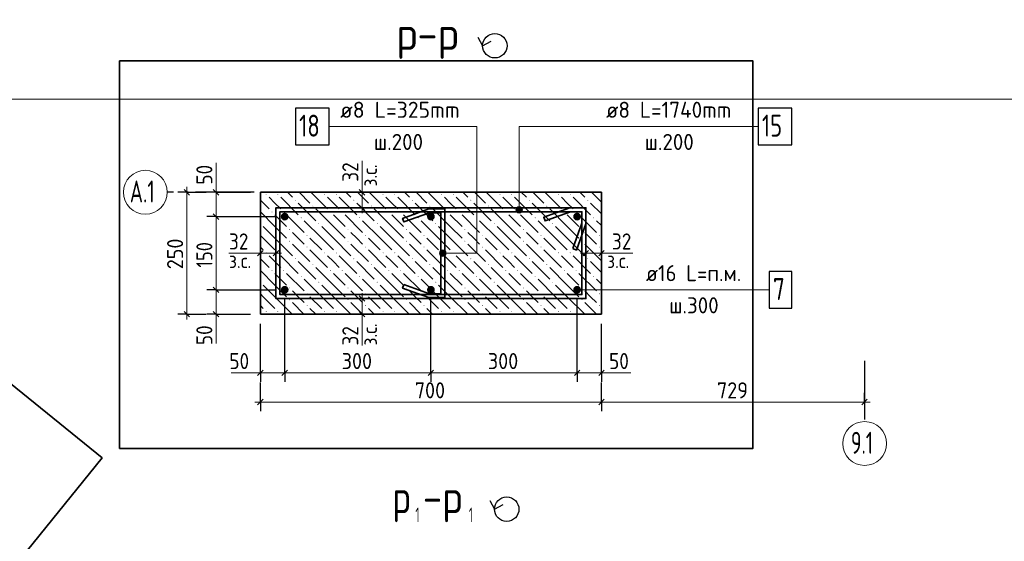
# Model space of a CAD drawing. Header units: millimetres. Extents: x 0 to 59400, y 0 to 42000.
# Tile 3 of 29: x 12431 to 25901, y 7372 to 14502. Entities that reach past the tile are written whole.
import ezdxf

# ---------------------------------------------------------------- set-up
doc = ezdxf.new("R2010")
doc.units = ezdxf.units.MM
doc.linetypes.add('______2', pattern=[270, 200, -70])
doc.linetypes.add('______5', pattern=[1100, 800, -100, 100, -100])
for name, color, linetype, lineweight in [('S1 Продольная арматура', 52, 'Continuous', 25), ('Standard', 7, 'Continuous', 25), ('Заголовок чертежа', 7, 'Continuous', 25), ('Затяжка', 52, 'Continuous', 25), ('Позиционная метка линия выноска', 7, 'Continuous', 13), ('Размерная выноска', 7, 'Continuous', 13), ('Хомут', 52, 'Continuous', 25)]:
    doc.layers.add(name, color=color, linetype=linetype, lineweight=lineweight)
doc.layers.add('ЖБ Пилон', color=7, linetype='______2', lineweight=13, true_color=0xa0a0a0)
doc.layers.add('Оси', color=7, linetype='______5', lineweight=13, true_color=0x656565)
doc.styles.add('ISOCPEUR', font='txt')

msp = doc.modelspace()

# ---------------------------------------------------------------- hatches: boundary and pattern name
at = {"layer": 'S1 Продольная арматура', "linetype": 'Continuous', "lineweight": 18, "transparency": 33554687}
for points in [[(16110, 11811), (16106, 11831), (16094, 11848), (16077, 11860), (16056, 11864), (16036, 11860), (16019, 11848), (16007, 11831), (16003, 11811), (16007, 11790), (16019, 11773), (16036, 11761), (16056, 11757), (16077, 11761), (16094, 11773), (16106, 11790)], [(18110, 11811), (18106, 11831), (18094, 11848), (18077, 11860), (18056, 11864), (18036, 11860), (18019, 11848), (18007, 11831), (18003, 11811), (18007, 11790), (18019, 11773), (18036, 11761), (18056, 11757), (18077, 11761), (18094, 11773), (18106, 11790)], [(20110, 11811), (20106, 11831), (20094, 11848), (20077, 11860), (20056, 11864), (20036, 11860), (20019, 11848), (20007, 11831), (20003, 11811), (20007, 11790), (20019, 11773), (20036, 11761), (20056, 11757), (20077, 11761), (20094, 11773), (20106, 11790)], [(16110, 10811), (16106, 10831), (16094, 10848), (16077, 10860), (16056, 10864), (16036, 10860), (16019, 10848), (16007, 10831), (16003, 10811), (16007, 10790), (16019, 10773), (16036, 10761), (16056, 10757), (16077, 10761), (16094, 10773), (16106, 10790)], [(18110, 10811), (18106, 10831), (18094, 10848), (18077, 10860), (18056, 10864), (18036, 10860), (18019, 10848), (18007, 10831), (18003, 10811), (18007, 10790), (18019, 10773), (18036, 10761), (18056, 10757), (18077, 10761), (18094, 10773), (18106, 10790)], [(20110, 10811), (20106, 10831), (20094, 10848), (20077, 10860), (20056, 10864), (20036, 10860), (20019, 10848), (20007, 10831), (20003, 10811), (20007, 10790), (20019, 10773), (20036, 10761), (20056, 10757), (20077, 10761), (20094, 10773), (20106, 10790)]]:
    msp.add_hatch(color=7, dxfattribs=at).paths.add_polyline_path(points)
at = {"layer": 'ЖБ Пилон', "linetype": 'Continuous', "lineweight": 18, "transparency": 33554687}
for points in [[(15796, 12115), (15802, 12121), (15809, 12115), (15802, 12108)], [(15956, 12115), (15962, 12121), (15969, 12115), (15962, 12108)], [(16196, 12035), (16202, 12041), (16209, 12035), (16202, 12028)], [(16596, 12115), (16602, 12121), (16609, 12115), (16602, 12108)], [(16756, 12115), (16762, 12121), (16769, 12115), (16762, 12108)], [(16996, 12035), (17002, 12041), (17009, 12035), (17002, 12028)], [(17396, 12115), (17402, 12121), (17409, 12115), (17402, 12108)], [(17556, 12115), (17562, 12121), (17569, 12115), (17562, 12108)], [(17796, 12035), (17802, 12041), (17809, 12035), (17802, 12028)], [(18196, 12115), (18202, 12121), (18209, 12115), (18202, 12108)], [(18356, 12115), (18362, 12121), (18369, 12115), (18362, 12108)], [(18596, 12035), (18602, 12041), (18609, 12035), (18602, 12028)], [(18996, 12115), (19002, 12121), (19009, 12115), (19002, 12108)], [(19156, 12115), (19162, 12121), (19169, 12115), (19162, 12108)], [(19396, 12035), (19402, 12041), (19409, 12035), (19402, 12028)], [(19796, 12115), (19802, 12121), (19809, 12115), (19802, 12108)], [(19956, 12115), (19962, 12121), (19969, 12115), (19962, 12108)], [(20196, 12035), (20202, 12041), (20209, 12035), (20202, 12028)], [(15876, 11875), (15882, 11881), (15889, 11875), (15882, 11868)], [(16036, 11875), (16042, 11881), (16049, 11875), (16042, 11868)], [(16436, 11955), (16442, 11961), (16449, 11955), (16442, 11948)], [(16676, 11875), (16682, 11881), (16689, 11875), (16682, 11868)], [(16836, 11875), (16842, 11881), (16849, 11875), (16842, 11868)], [(17236, 11955), (17242, 11961), (17249, 11955), (17242, 11948)], [(17476, 11875), (17482, 11881), (17489, 11875), (17482, 11868)], [(17636, 11875), (17642, 11881), (17649, 11875), (17642, 11868)], [(18036, 11955), (18042, 11961), (18049, 11955), (18042, 11948)], [(18276, 11875), (18282, 11881), (18289, 11875), (18282, 11868)], [(18436, 11875), (18442, 11881), (18449, 11875), (18442, 11868)], [(18836, 11955), (18842, 11961), (18849, 11955), (18842, 11948)], [(19076, 11875), (19082, 11881), (19089, 11875), (19082, 11868)], [(19236, 11875), (19242, 11881), (19249, 11875), (19242, 11868)], [(19636, 11955), (19642, 11961), (19649, 11955), (19642, 11948)], [(19876, 11875), (19882, 11881), (19889, 11875), (19882, 11868)], [(20036, 11875), (20042, 11881), (20049, 11875), (20042, 11868)], [(15723, 11721), (15729, 11715), (15723, 11709)], [(16276, 11795), (16282, 11801), (16289, 11795), (16282, 11788)], [(16516, 11715), (16522, 11721), (16529, 11715), (16522, 11708)], [(17076, 11795), (17082, 11801), (17089, 11795), (17082, 11788)], [(17316, 11715), (17322, 11721), (17329, 11715), (17322, 11708)], [(17876, 11795), (17882, 11801), (17889, 11795), (17882, 11788)], [(18116, 11715), (18122, 11721), (18129, 11715), (18122, 11708)], [(18676, 11795), (18682, 11801), (18689, 11795), (18682, 11788)], [(18916, 11715), (18922, 11721), (18929, 11715), (18922, 11708)], [(19476, 11795), (19482, 11801), (19489, 11795), (19482, 11788)], [(19716, 11715), (19722, 11721), (19729, 11715), (19722, 11708)], [(20276, 11795), (20282, 11801), (20289, 11795), (20282, 11788)], [(16116, 11635), (16122, 11641), (16129, 11635), (16122, 11628)], [(16916, 11635), (16922, 11641), (16929, 11635), (16922, 11628)], [(17716, 11635), (17722, 11641), (17729, 11635), (17722, 11628)], [(18516, 11635), (18522, 11641), (18529, 11635), (18522, 11628)], [(19316, 11635), (19322, 11641), (19329, 11635), (19322, 11628)], [(20116, 11635), (20122, 11641), (20129, 11635), (20122, 11628)], [(16116, 11475), (16122, 11481), (16129, 11475), (16122, 11468)], [(16356, 11555), (16362, 11561), (16369, 11555), (16362, 11548)], [(16916, 11475), (16922, 11481), (16929, 11475), (16922, 11468)], [(17156, 11555), (17162, 11561), (17169, 11555), (17162, 11548)], [(17716, 11475), (17722, 11481), (17729, 11475), (17722, 11468)], [(17956, 11555), (17962, 11561), (17969, 11555), (17962, 11548)], [(18516, 11475), (18522, 11481), (18529, 11475), (18522, 11468)], [(18756, 11555), (18762, 11561), (18769, 11555), (18762, 11548)], [(19316, 11475), (19322, 11481), (19329, 11475), (19322, 11468)], [(19556, 11555), (19562, 11561), (19569, 11555), (19562, 11548)], [(20116, 11475), (20122, 11481), (20129, 11475), (20122, 11468)], [(20356, 11555), (20362, 11561), (20369, 11555), (20362, 11548)], [(15796, 11315), (15802, 11321), (15809, 11315), (15802, 11308)], [(15956, 11315), (15962, 11321), (15969, 11315), (15962, 11308)], [(16356, 11395), (16362, 11401), (16369, 11395), (16362, 11388)], [(16596, 11315), (16602, 11321), (16609, 11315), (16602, 11308)], [(16756, 11315), (16762, 11321), (16769, 11315), (16762, 11308)], [(17156, 11395), (17162, 11401), (17169, 11395), (17162, 11388)], [(17396, 11315), (17402, 11321), (17409, 11315), (17402, 11308)], [(17556, 11315), (17562, 11321), (17569, 11315), (17562, 11308)], [(17956, 11395), (17962, 11401), (17969, 11395), (17962, 11388)], [(18196, 11315), (18202, 11321), (18209, 11315), (18202, 11308)], [(18356, 11315), (18362, 11321), (18369, 11315), (18362, 11308)], [(18756, 11395), (18762, 11401), (18769, 11395), (18762, 11388)], [(18996, 11315), (19002, 11321), (19009, 11315), (19002, 11308)], [(19156, 11315), (19162, 11321), (19169, 11315), (19162, 11308)], [(19556, 11395), (19562, 11401), (19569, 11395), (19562, 11388)], [(19796, 11315), (19802, 11321), (19809, 11315), (19802, 11308)], [(19956, 11315), (19962, 11321), (19969, 11315), (19962, 11308)], [(20356, 11395), (20362, 11401), (20369, 11395), (20362, 11388)], [(16196, 11235), (16202, 11241), (16209, 11235), (16202, 11228)], [(16996, 11235), (17002, 11241), (17009, 11235), (17002, 11228)], [(17796, 11235), (17802, 11241), (17809, 11235), (17802, 11228)], [(18596, 11235), (18602, 11241), (18609, 11235), (18602, 11228)], [(19396, 11235), (19402, 11241), (19409, 11235), (19402, 11228)], [(20196, 11235), (20202, 11241), (20209, 11235), (20202, 11228)], [(15876, 11075), (15882, 11081), (15889, 11075), (15882, 11068)], [(16036, 11075), (16042, 11081), (16049, 11075), (16042, 11068)], [(16436, 11155), (16442, 11161), (16449, 11155), (16442, 11148)], [(16676, 11075), (16682, 11081), (16689, 11075), (16682, 11068)], [(16836, 11075), (16842, 11081), (16849, 11075), (16842, 11068)], [(17236, 11155), (17242, 11161), (17249, 11155), (17242, 11148)], [(17476, 11075), (17482, 11081), (17489, 11075), (17482, 11068)], [(17636, 11075), (17642, 11081), (17649, 11075), (17642, 11068)], [(18036, 11155), (18042, 11161), (18049, 11155), (18042, 11148)], [(18276, 11075), (18282, 11081), (18289, 11075), (18282, 11068)], [(18436, 11075), (18442, 11081), (18449, 11075), (18442, 11068)], [(18836, 11155), (18842, 11161), (18849, 11155), (18842, 11148)], [(19076, 11075), (19082, 11081), (19089, 11075), (19082, 11068)], [(19236, 11075), (19242, 11081), (19249, 11075), (19242, 11068)], [(19636, 11155), (19642, 11161), (19649, 11155), (19642, 11148)], [(19876, 11075), (19882, 11081), (19889, 11075), (19882, 11068)], [(20036, 11075), (20042, 11081), (20049, 11075), (20042, 11068)], [(15723, 10921), (15729, 10915), (15723, 10909)], [(16276, 10995), (16282, 11001), (16289, 10995), (16282, 10988)], [(16516, 10915), (16522, 10921), (16529, 10915), (16522, 10908)], [(17076, 10995), (17082, 11001), (17089, 10995), (17082, 10988)], [(17316, 10915), (17322, 10921), (17329, 10915), (17322, 10908)], [(17876, 10995), (17882, 11001), (17889, 10995), (17882, 10988)], [(18116, 10915), (18122, 10921), (18129, 10915), (18122, 10908)], [(18676, 10995), (18682, 11001), (18689, 10995), (18682, 10988)], [(18916, 10915), (18922, 10921), (18929, 10915), (18922, 10908)], [(19476, 10995), (19482, 11001), (19489, 10995), (19482, 10988)], [(19716, 10915), (19722, 10921), (19729, 10915), (19722, 10908)], [(20276, 10995), (20282, 11001), (20289, 10995), (20282, 10988)], [(16116, 10835), (16122, 10841), (16129, 10835), (16122, 10828)], [(16916, 10835), (16922, 10841), (16929, 10835), (16922, 10828)], [(17716, 10835), (17722, 10841), (17729, 10835), (17722, 10828)], [(18516, 10835), (18522, 10841), (18529, 10835), (18522, 10828)], [(19316, 10835), (19322, 10841), (19329, 10835), (19322, 10828)], [(20116, 10835), (20122, 10841), (20129, 10835), (20122, 10828)], [(16116, 10675), (16122, 10681), (16129, 10675), (16122, 10668)], [(16356, 10755), (16362, 10761), (16369, 10755), (16362, 10748)], [(16916, 10675), (16922, 10681), (16929, 10675), (16922, 10668)], [(17156, 10755), (17162, 10761), (17169, 10755), (17162, 10748)], [(17716, 10675), (17722, 10681), (17729, 10675), (17722, 10668)], [(17956, 10755), (17962, 10761), (17969, 10755), (17962, 10748)], [(18516, 10675), (18522, 10681), (18529, 10675), (18522, 10668)], [(18756, 10755), (18762, 10761), (18769, 10755), (18762, 10748)], [(19316, 10675), (19322, 10681), (19329, 10675), (19322, 10668)], [(19556, 10755), (19562, 10761), (19569, 10755), (19562, 10748)], [(20116, 10675), (20122, 10681), (20129, 10675), (20122, 10668)], [(20356, 10755), (20362, 10761), (20369, 10755), (20362, 10748)], [(15796, 10515), (15802, 10521), (15809, 10515), (15802, 10508)], [(15956, 10515), (15962, 10521), (15969, 10515), (15962, 10508)], [(16356, 10595), (16362, 10601), (16369, 10595), (16362, 10588)], [(16596, 10515), (16602, 10521), (16609, 10515), (16602, 10508)], [(16756, 10515), (16762, 10521), (16769, 10515), (16762, 10508)], [(17156, 10595), (17162, 10601), (17169, 10595), (17162, 10588)], [(17396, 10515), (17402, 10521), (17409, 10515), (17402, 10508)], [(17556, 10515), (17562, 10521), (17569, 10515), (17562, 10508)], [(17956, 10595), (17962, 10601), (17969, 10595), (17962, 10588)], [(18196, 10515), (18202, 10521), (18209, 10515), (18202, 10508)], [(18356, 10515), (18362, 10521), (18369, 10515), (18362, 10508)], [(18756, 10595), (18762, 10601), (18769, 10595), (18762, 10588)], [(18996, 10515), (19002, 10521), (19009, 10515), (19002, 10508)], [(19156, 10515), (19162, 10521), (19169, 10515), (19162, 10508)], [(19556, 10595), (19562, 10601), (19569, 10595), (19562, 10588)], [(19796, 10515), (19802, 10521), (19809, 10515), (19802, 10508)], [(19956, 10515), (19962, 10521), (19969, 10515), (19962, 10508)], [(20356, 10595), (20362, 10601), (20369, 10595), (20362, 10588)]]:
    msp.add_hatch(color=7, dxfattribs=at).paths.add_polyline_path(points, flags=16)
at = {"layer": 'Позиционная метка линия выноска', "linetype": 'Continuous', "lineweight": 13, "transparency": 33554687}
for points in [[(19302, 11926), (19225, 11926), (19218, 11904)], [(19302, 11926), (19218, 11904), (19308, 11904)], [(19308, 11904), (19218, 11904), (19225, 11881)], [(19286, 11943), (19241, 11943), (19225, 11926)], [(19286, 11943), (19225, 11926), (19302, 11926)], [(19308, 11904), (19225, 11881), (19302, 11881)], [(19302, 11881), (19225, 11881), (19241, 11865)], [(19241, 11943), (19286, 11943), (19263, 11949)], [(19302, 11881), (19241, 11865), (19286, 11865)], [(19286, 11865), (19241, 11865), (19263, 11859)], [(18181, 11288), (18181, 11333), (18174, 11311)], [(18197, 11272), (18197, 11349), (18181, 11333)], [(18197, 11272), (18181, 11333), (18181, 11288)], [(18219, 11266), (18219, 11356), (18197, 11349)], [(18219, 11266), (18197, 11349), (18197, 11272)], [(18242, 11272), (18242, 11349), (18219, 11356)], [(18242, 11272), (18219, 11356), (18219, 11266)], [(18258, 11288), (18258, 11333), (18242, 11349)], [(18258, 11288), (18242, 11349), (18242, 11272)], [(18258, 11333), (18258, 11288), (18264, 11311)]]:
    msp.add_hatch(color=7, dxfattribs=at).paths.add_polyline_path(points)

# ---------------------------------------------------------------- linework, layer by layer
at = {"layer": 'S1 Продольная арматура', "color": 7, "linetype": 'Continuous', "lineweight": 25, "transparency": 33554687}
msp.add_lwpolyline([(22685, 10561), (22995, 10561), (22995, 11061), (22685, 11061), (22685, 10561)], dxfattribs=at)
at = {"layer": 'Standard', "color": 251, "linetype": 'Continuous', "lineweight": -3, "true_color": 0x656565, "transparency": 33554687}
for p, q in [((14717, 12144), (14592, 12144)), ((14717, 12144), (14842, 12144)), ((14717, 12144), (14983, 12144)), ((15117, 12144), (14992, 12144)), ((15117, 12144), (15242, 12144)), ((15117, 12144), (15590, 12144)), ((17114, 12144), (16989, 12144)), ((17114, 12144), (17239, 12144)), ((17114, 11931), (16989, 11931)), ((17114, 11931), (17239, 11931)), ((15117, 11811), (14992, 11811)), ((15117, 11811), (15242, 11811)), ((15117, 11811), (15923, 11811)), ((15723, 11311), (15723, 11436)), ((15936, 11311), (15936, 11436)), ((20176, 11311), (20176, 11436)), ((20390, 11311), (20390, 11436)), ((15723, 11311), (15723, 11186)), ((15936, 11311), (15936, 11186)), ((20176, 11311), (20176, 11186)), ((20390, 11311), (20390, 11186)), ((15117, 10811), (14992, 10811)), ((15117, 10811), (15242, 10811)), ((15117, 10811), (15923, 10811)), ((17114, 10691), (16989, 10691)), ((17114, 10691), (17239, 10691)), ((14717, 10477), (14592, 10477)), ((14717, 10477), (14842, 10477)), ((14717, 10477), (14983, 10477)), ((15117, 10477), (14992, 10477)), ((15117, 10477), (15242, 10477)), ((15117, 10477), (15590, 10477)), ((17114, 10477), (16989, 10477)), ((17114, 10477), (17239, 10477)), ((15723, 9676), (15723, 9801)), ((16056, 9676), (16056, 9801)), ((18056, 9676), (18056, 9801)), ((20056, 9676), (20056, 9801)), ((20390, 9676), (20390, 9801)), ((15723, 9676), (15723, 9551)), ((16056, 9676), (16056, 9551)), ((18056, 9676), (18056, 9551)), ((20056, 9676), (20056, 9551)), ((20390, 9676), (20390, 9551)), ((15723, 9276), (15723, 9542)), ((15723, 9276), (15723, 9401)), ((20390, 9276), (20390, 9401)), ((23990, 9276), (23990, 9401)), ((15723, 9276), (15723, 9151)), ((20390, 9276), (20390, 9151)), ((23990, 9276), (23990, 9151)), ((23990, 9276), (23990, 9142))]:
    msp.add_line(p, q, dxfattribs=at)
at = {"layer": 'Standard', "color": 7, "linetype": 'Continuous', "lineweight": 25, "transparency": 33554687}
for p, q in [((14679, 12181), (14754, 12106)), ((15079, 12181), (15154, 12106)), ((17152, 12106), (17077, 12181)), ((17152, 11893), (17077, 11968)), ((15079, 11848), (15154, 11773)), ((15760, 11348), (15685, 11273)), ((15974, 11348), (15899, 11273)), ((20139, 11273), (20214, 11348)), ((20352, 11273), (20427, 11348)), ((15079, 10848), (15154, 10773)), ((17077, 10728), (17152, 10653)), ((14679, 10515), (14754, 10440)), ((15079, 10515), (15154, 10440)), ((17077, 10515), (17152, 10440)), ((15685, 9638), (15760, 9713)), ((16019, 9638), (16094, 9713)), ((18019, 9638), (18094, 9713)), ((20019, 9638), (20094, 9713)), ((20352, 9638), (20427, 9713)), ((15685, 9238), (15760, 9313)), ((20352, 9238), (20427, 9313)), ((23952, 9238), (24027, 9313))]:
    msp.add_line(p, q, dxfattribs=at)
at = {"layer": 'Standard', "color": 7, "linetype": 'Continuous', "lineweight": 13, "transparency": 33554687}
for p, q in [((14717, 12144), (14717, 12219)), ((14717, 12144), (14717, 10477)), ((15117, 12144), (15117, 12219)), ((15117, 12144), (15117, 11811)), ((17114, 12144), (17114, 12219)), ((17114, 11931), (17114, 12144)), ((17114, 11931), (17114, 11856)), ((15117, 11811), (15117, 10811)), ((15723, 11311), (15648, 11311)), ((15936, 11311), (15723, 11311)), ((15936, 11311), (16011, 11311)), ((20176, 11311), (20101, 11311)), ((20176, 11311), (20390, 11311)), ((20390, 11311), (20465, 11311)), ((15117, 10811), (15117, 10477)), ((17114, 10691), (17114, 10766)), ((17114, 10691), (17114, 10477)), ((14717, 10477), (14717, 10402)), ((15117, 10477), (15117, 10402)), ((17114, 10477), (17114, 10402)), ((15723, 9676), (15648, 9676)), ((15723, 9676), (16056, 9676)), ((16056, 9676), (18056, 9676)), ((18056, 9676), (20056, 9676)), ((20056, 9676), (20390, 9676)), ((20390, 9676), (20465, 9676)), ((15723, 9276), (15648, 9276)), ((15723, 9276), (20390, 9276)), ((20390, 9276), (23990, 9276)), ((23990, 9276), (24065, 9276))]:
    msp.add_line(p, q, dxfattribs=at)
msp.add_lwpolyline([(58900, 41500), (2000, 41500), (2000, 13416), (58900, 13416), (58900, 41500)], dxfattribs=at)
at = {"layer": 'Standard', "color": 254, "linetype": 'Continuous', "lineweight": 35, "true_color": 0xc4c4ff, "transparency": 33554687}
for points in [[(2000, 5964), (7734, 1321), (13557, 8512), (6366, 14335), (2000, 8944)], [(13797, 8641), (22462, 8641), (22462, 13938), (13797, 13938), (13797, 8641)]]:
    msp.add_lwpolyline(points, dxfattribs=at)
at = {"layer": 'Standard', "color": 7, "linetype": 'Continuous', "lineweight": 25, "transparency": 33554687}
for points in [[(18700, 14263), (18764, 14146), (18881, 14209)], [(18864, 7929), (18927, 7811), (19045, 7875)]]:
    msp.add_lwpolyline(points, dxfattribs=at)
at = {"layer": 'Standard', "color": 251, "linetype": 'Continuous', "lineweight": -3, "true_color": 0x656565, "transparency": 33554687}
for points in [[(16056, 9676), (16056, 9693), (16056, 9693), (16056, 9693), (16056, 9693), (16056, 9693), (16056, 9693), (16056, 10677)], [(18056, 9676), (18056, 9693), (18056, 9693), (18056, 9693), (18056, 9693), (18056, 10677)], [(20056, 9676), (20056, 9693), (20056, 9693), (20056, 10677)], [(15723, 9676), (15723, 9693), (15723, 9693), (15723, 9693), (15723, 9693), (15723, 9693), (15723, 9693), (15723, 10344)], [(20390, 9676), (20390, 9693), (20390, 9693), (20390, 10344)], [(20390, 9276), (20390, 9293), (20390, 9293), (20390, 9542)]]:
    msp.add_lwpolyline(points, dxfattribs=at)
at = {"layer": 'Standard', "color": 7, "linetype": 'Continuous', "lineweight": 25, "transparency": 33554687}
for centre in [(18931, 14146), (19094, 7811)]:
    msp.add_circle(centre, 167, dxfattribs=at)
at = {"layer": 'ЖБ Пилон', "color": 7, "linetype": 'Continuous', "lineweight": 35, "transparency": 33554687}
for p, q in [((15723, 12144), (15723, 10477)), ((20390, 12144), (15723, 12144)), ((20390, 10477), (20390, 12144)), ((15723, 10477), (20390, 10477))]:
    msp.add_line(p, q, dxfattribs=at)
at = {"layer": 'ЖБ Пилон', "color": 9, "linetype": 'Continuous', "lineweight": 18, "true_color": 0xc7c7c7, "transparency": 33554687}
for p, q in [((16093, 12144), (16162, 12075)), ((16253, 12144), (16402, 11995)), ((16413, 12144), (16642, 11915)), ((16893, 12144), (16962, 12075)), ((17053, 12144), (17202, 11995)), ((17213, 12144), (17442, 11915)), ((17693, 12144), (17762, 12075)), ((17853, 12144), (18002, 11995)), ((18013, 12144), (18242, 11915)), ((18493, 12144), (18562, 12075)), ((18653, 12144), (18802, 11995)), ((18813, 12144), (19042, 11915)), ((19293, 12144), (19362, 12075)), ((19453, 12144), (19602, 11995)), ((19613, 12144), (19842, 11915)), ((20093, 12144), (20162, 12075)), ((20253, 12144), (20390, 12008)), ((15723, 12034), (15842, 11915)), ((15922, 11995), (15842, 12075)), ((16002, 11915), (15922, 11995)), ((16002, 12075), (16242, 11835)), ((16242, 11995), (16482, 11755)), ((16722, 11995), (16642, 12075)), ((16802, 11915), (16722, 11995)), ((16802, 12075), (17042, 11835)), ((17042, 11995), (17282, 11755)), ((17522, 11995), (17442, 12075)), ((17602, 11915), (17522, 11995)), ((17602, 12075), (17842, 11835)), ((17842, 11995), (18082, 11755)), ((18322, 11995), (18242, 12075)), ((18402, 11915), (18322, 11995)), ((18402, 12075), (18642, 11835)), ((18642, 11995), (18882, 11755)), ((19122, 11995), (19042, 12075)), ((19202, 11915), (19122, 11995)), ((19202, 12075), (19442, 11835)), ((19442, 11995), (19682, 11755)), ((19922, 11995), (19842, 12075)), ((20002, 11915), (19922, 11995)), ((20002, 12075), (20242, 11835)), ((20242, 11995), (20390, 11848)), ((15922, 11675), (15723, 11874)), ((16722, 11675), (16482, 11915)), ((17522, 11675), (17282, 11915)), ((18322, 11675), (18082, 11915)), ((19122, 11675), (18882, 11915)), ((19922, 11675), (19682, 11915)), ((15922, 11835), (16082, 11675)), ((16082, 11835), (16322, 11595)), ((16562, 11515), (16322, 11755)), ((16722, 11835), (16882, 11675)), ((16882, 11835), (17122, 11595)), ((17362, 11515), (17122, 11755)), ((17522, 11835), (17682, 11675)), ((17682, 11835), (17922, 11595)), ((18162, 11515), (17922, 11755)), ((18322, 11835), (18482, 11675)), ((18482, 11835), (18722, 11595)), ((18962, 11515), (18722, 11755)), ((19122, 11835), (19282, 11675)), ((19282, 11835), (19522, 11595)), ((19762, 11515), (19522, 11755)), ((19922, 11835), (20082, 11675)), ((20082, 11835), (20322, 11595)), ((20390, 11688), (20322, 11755)), ((15762, 11675), (15922, 11515)), ((15922, 11675), (16082, 11515)), ((16242, 11515), (16162, 11595)), ((16562, 11675), (16722, 11515)), ((16722, 11675), (16882, 11515)), ((17042, 11515), (16962, 11595)), ((17362, 11675), (17522, 11515)), ((17522, 11675), (17682, 11515)), ((17842, 11515), (17762, 11595)), ((18162, 11675), (18322, 11515)), ((18322, 11675), (18482, 11515)), ((18642, 11515), (18562, 11595)), ((18962, 11675), (19122, 11515)), ((19122, 11675), (19282, 11515)), ((19442, 11515), (19362, 11595)), ((19762, 11675), (19922, 11515)), ((19922, 11675), (20082, 11515)), ((20242, 11515), (20162, 11595)), ((15762, 11515), (15723, 11554)), ((15762, 11515), (15922, 11355)), ((15922, 11515), (16162, 11275)), ((16322, 11435), (16242, 11515)), ((16402, 11515), (16562, 11355)), ((16562, 11515), (16722, 11355)), ((16722, 11515), (16962, 11275)), ((17122, 11435), (17042, 11515)), ((17202, 11515), (17362, 11355)), ((17362, 11515), (17522, 11355)), ((17522, 11515), (17762, 11275)), ((17922, 11435), (17842, 11515)), ((18002, 11515), (18162, 11355)), ((18162, 11515), (18322, 11355)), ((18322, 11515), (18562, 11275)), ((18722, 11435), (18642, 11515)), ((18802, 11515), (18962, 11355)), ((18962, 11515), (19122, 11355)), ((19122, 11515), (19362, 11275)), ((19522, 11435), (19442, 11515)), ((19602, 11515), (19762, 11355)), ((19762, 11515), (19922, 11355)), ((19922, 11515), (20162, 11275)), ((20322, 11435), (20242, 11515)), ((15723, 11394), (15762, 11355)), ((16162, 11435), (16402, 11195)), ((16402, 11355), (16642, 11115)), ((16962, 11435), (17202, 11195)), ((17202, 11355), (17442, 11115)), ((17762, 11435), (18002, 11195)), ((18002, 11355), (18242, 11115)), ((18562, 11435), (18802, 11195)), ((18802, 11355), (19042, 11115)), ((19362, 11435), (19602, 11195)), ((19602, 11355), (19842, 11115)), ((20162, 11435), (20390, 11208)), ((15723, 11234), (15842, 11115)), ((15922, 11195), (15842, 11275)), ((16002, 11115), (15922, 11195)), ((16002, 11275), (16242, 11035)), ((16242, 11195), (16482, 10955)), ((16722, 11195), (16642, 11275)), ((16802, 11115), (16722, 11195)), ((16802, 11275), (17042, 11035)), ((17042, 11195), (17282, 10955)), ((17522, 11195), (17442, 11275)), ((17602, 11115), (17522, 11195)), ((17602, 11275), (17842, 11035)), ((17842, 11195), (18082, 10955)), ((18322, 11195), (18242, 11275)), ((18402, 11115), (18322, 11195)), ((18402, 11275), (18642, 11035)), ((18642, 11195), (18882, 10955)), ((19122, 11195), (19042, 11275)), ((19202, 11115), (19122, 11195)), ((19202, 11275), (19442, 11035)), ((19442, 11195), (19682, 10955)), ((19922, 11195), (19842, 11275)), ((20002, 11115), (19922, 11195)), ((20002, 11275), (20242, 11035)), ((20242, 11195), (20390, 11048)), ((15922, 10875), (15723, 11074)), ((16722, 10875), (16482, 11115)), ((17522, 10875), (17282, 11115)), ((18322, 10875), (18082, 11115)), ((19122, 10875), (18882, 11115)), ((19922, 10875), (19682, 11115)), ((15922, 11035), (16082, 10875)), ((16082, 11035), (16322, 10795)), ((16562, 10715), (16322, 10955)), ((16722, 11035), (16882, 10875)), ((16882, 11035), (17122, 10795)), ((17362, 10715), (17122, 10955)), ((17522, 11035), (17682, 10875)), ((17682, 11035), (17922, 10795)), ((18162, 10715), (17922, 10955)), ((18322, 11035), (18482, 10875)), ((18482, 11035), (18722, 10795)), ((18962, 10715), (18722, 10955)), ((19122, 11035), (19282, 10875)), ((19282, 11035), (19522, 10795)), ((19762, 10715), (19522, 10955)), ((19922, 11035), (20082, 10875)), ((20082, 11035), (20322, 10795)), ((20390, 10888), (20322, 10955)), ((15762, 10875), (15922, 10715)), ((15922, 10875), (16082, 10715)), ((16242, 10715), (16162, 10795)), ((16562, 10875), (16722, 10715)), ((16722, 10875), (16882, 10715)), ((17042, 10715), (16962, 10795)), ((17362, 10875), (17522, 10715)), ((17522, 10875), (17682, 10715)), ((17842, 10715), (17762, 10795)), ((18162, 10875), (18322, 10715)), ((18322, 10875), (18482, 10715)), ((18642, 10715), (18562, 10795)), ((18962, 10875), (19122, 10715)), ((19122, 10875), (19282, 10715)), ((19442, 10715), (19362, 10795)), ((19762, 10875), (19922, 10715)), ((19922, 10875), (20082, 10715)), ((20242, 10715), (20162, 10795)), ((15762, 10715), (15723, 10754)), ((15762, 10715), (15922, 10555)), ((15922, 10715), (16160, 10477)), ((16322, 10635), (16242, 10715)), ((16402, 10715), (16562, 10555)), ((16562, 10715), (16722, 10555)), ((16722, 10715), (16960, 10477)), ((17122, 10635), (17042, 10715)), ((17202, 10715), (17362, 10555)), ((17362, 10715), (17522, 10555)), ((17522, 10715), (17760, 10477)), ((17922, 10635), (17842, 10715)), ((18002, 10715), (18162, 10555)), ((18162, 10715), (18322, 10555)), ((18322, 10715), (18560, 10477)), ((18722, 10635), (18642, 10715)), ((18802, 10715), (18962, 10555)), ((18962, 10715), (19122, 10555)), ((19122, 10715), (19360, 10477)), ((19522, 10635), (19442, 10715)), ((19602, 10715), (19762, 10555)), ((19762, 10715), (19922, 10555)), ((19922, 10715), (20160, 10477)), ((20322, 10635), (20242, 10715)), ((15723, 10594), (15762, 10555)), ((16162, 10635), (16320, 10477)), ((16402, 10555), (16480, 10477)), ((16962, 10635), (17120, 10477)), ((17202, 10555), (17280, 10477)), ((17762, 10635), (17920, 10477)), ((18002, 10555), (18080, 10477)), ((18562, 10635), (18720, 10477)), ((18802, 10555), (18880, 10477)), ((19362, 10635), (19520, 10477)), ((19602, 10555), (19680, 10477)), ((20162, 10635), (20320, 10477))]:
    msp.add_line(p, q, dxfattribs=at)
at = {"layer": 'Затяжка', "color": 7, "linetype": 'Continuous', "lineweight": 25, "transparency": 33554687}
msp.add_lwpolyline([(16203, 12794), (16663, 12794), (16663, 13294), (16203, 13294), (16203, 12794)], dxfattribs=at)
at = {"layer": 'Затяжка', "color": 7, "linetype": 'Continuous', "lineweight": 35, "transparency": 33554687}
msp.add_lwpolyline([(17688, 10884), (18036, 10757), (18193, 10757), (18193, 11864), (18036, 11864), (17688, 11737), (17670, 11787), (18026, 11917), (18246, 11917), (18246, 10704), (18026, 10704), (17670, 10834), (17688, 10884)], dxfattribs=at)
at = {"layer": 'Оси', "color": 8, "linetype": '______5', "lineweight": -3, "transparency": 33554687}
for p, q in [((17837, 12144), (14450, 12144)), ((23990, 9839), (23990, 9009))]:
    msp.add_line(p, q, dxfattribs=at)
at = {"layer": 'Оси', "color": 7, "linetype": 'Continuous', "lineweight": 13, "transparency": 33554687}
for centre in [(14150, 12144), (23990, 8709)]:
    msp.add_circle(centre, 300, dxfattribs=at)
at = {"layer": 'Позиционная метка линия выноска', "color": 7, "linetype": 'Continuous', "lineweight": 13, "transparency": 33554687}
for p, q in [((19218, 11904), (19218, 11904)), ((19263, 11949), (19263, 11949)), ((19263, 11859), (19263, 11859)), ((19308, 11904), (19308, 11904)), ((18219, 11356), (18219, 11356)), ((18174, 11311), (18174, 11311)), ((18219, 11266), (18219, 11266)), ((18264, 11311), (18264, 11311)), ((20056, 10811), (22685, 10811))]:
    msp.add_line(p, q, dxfattribs=at)
for points in [[(16663, 13044), (18686, 13044), (18686, 11311), (18219, 11311)], [(22535, 13044), (19263, 13044), (19263, 11904)]]:
    msp.add_lwpolyline(points, dxfattribs=at)
for centre in [(19263, 11904), (18219, 11311)]:
    msp.add_circle(centre, 45, dxfattribs=at)
at = {"layer": 'Размерная выноска', "color": 7, "linetype": 'Continuous', "lineweight": 13, "transparency": 33554687}
for p, q in [((15117, 12144), (15117, 12544)), ((17114, 12144), (17114, 12574)), ((15723, 11311), (15293, 11311)), ((20390, 11311), (20820, 11311)), ((15117, 10077), (15117, 10477)), ((17114, 10477), (17114, 10047)), ((15723, 9676), (15323, 9676)), ((20790, 9676), (20390, 9676))]:
    msp.add_line(p, q, dxfattribs=at)
at = {"layer": 'Хомут', "color": 7, "linetype": 'Continuous', "lineweight": 25, "transparency": 33554687}
msp.add_lwpolyline([(22535, 12794), (22995, 12794), (22995, 13294), (22535, 13294), (22535, 12794)], dxfattribs=at)
at = {"layer": 'Хомут', "color": 7, "linetype": 'Continuous', "lineweight": 35, "transparency": 33554687}
msp.add_lwpolyline([(19996, 11373), (20123, 11720), (20123, 11877), (15990, 11877), (15990, 10744), (20123, 10744), (20123, 11877), (19966, 11877), (19618, 11751), (19600, 11801), (19957, 11931), (20176, 11931), (20176, 10691), (15936, 10691), (15936, 11931), (20176, 11931), (20176, 11711), (20046, 11354), (19996, 11373)], dxfattribs=at)

# ---------------------------------------------------------------- texts
at = {"layer": 'S1 Продольная арматура', "color": 7, "linetype": 'Continuous', "lineweight": 13, "transparency": 33554687, "attachment_point": 7, "style": 'ISOCPEUR'}
for s, insert, char_height, width in [('\\W0.94;ø16 L=п.м. ', (20998, 10928), 220, 1599.15), ('\\W0.78;7', (22735, 10671), 300, 326.41), ('\\W0.95;ш.300 ', (21317, 10488), 220, 962.14)]:
    msp.add_mtext(s, dxfattribs=dict(at, insert=insert, char_height=char_height, width=width))
at = {"layer": 'Standard', "color": 7, "linetype": 'Continuous', "lineweight": 25, "transparency": 33554687, "char_height": 220, "attachment_point": 7, "rotation": 90, "style": 'ISOCPEUR'}
for s, insert, width in [('\\W0.87;32', (17064, 12287), 403.93), ('\\W0.87;50', (15067, 12248), 403.93), ('\\W0.91;250', (14667, 11091), 561.99), ('\\W0.83;150', (15067, 11113), 508.57), ('\\W0.87;50', (15067, 10054), 403.92), ('\\W0.87;32', (17064, 10048), 403.92)]:
    msp.add_mtext(s, dxfattribs=dict(at, insert=insert, width=width))
at = {"layer": 'Standard', "color": 7, "linetype": 'Continuous', "lineweight": 18, "transparency": 33554687, "char_height": 200, "width": 459.94, "attachment_point": 7, "rotation": 90, "style": 'ISOCPEUR'}
for insert in [(17318, 12222), (17318, 10049)]:
    msp.add_mtext('\\W0.90;з.с.', dxfattribs=dict(at, insert=insert))
at = {"layer": 'Standard', "color": 7, "linetype": 'Continuous', "lineweight": 25, "transparency": 33554687, "char_height": 220, "attachment_point": 7, "style": 'ISOCPEUR'}
for s, insert, width in [('\\W0.87;32', (15294, 11361), 403.92), ('\\W0.87;32', (20533, 11361), 403.92), ('\\W0.87;50', (15299, 9726), 403.92), ('\\W0.91;300', (16836, 9726), 561.98), ('\\W0.91;300', (18836, 9726), 561.98), ('\\W0.87;50', (20494, 9726), 403.92), ('\\W0.91;700', (17836, 9326), 561.98), ('\\W0.91;729', (21970, 9326), 561.99)]:
    msp.add_mtext(s, dxfattribs=dict(at, insert=insert, width=width))
at = {"layer": 'Standard', "color": 7, "linetype": 'Continuous', "lineweight": 18, "transparency": 33554687, "char_height": 200, "width": 459.94, "attachment_point": 7, "style": 'ISOCPEUR'}
for insert in [(15295, 11107), (20468, 11107)]:
    msp.add_mtext('\\W0.90;з.с.', dxfattribs=dict(at, insert=insert))
at = {"layer": 'Заголовок чертежа', "color": 7, "linetype": 'Continuous', "lineweight": 50, "transparency": 33554687, "attachment_point": 7, "style": 'ISOCPEUR'}
for s, insert, char_height, width in [('\\W0.91;р-р', (17584, 13967), 450, 1149.52), ('\\W0.78;р', (17530, 7633), 450, 489.62), ('\\W0.87;-р', (17945, 7633), 450, 826.22), ('\\W0.56;1', (17845, 7633), 200, 155.56), ('\\W0.56;1', (18575, 7633), 200, 155.56)]:
    msp.add_mtext(s, dxfattribs=dict(at, insert=insert, char_height=char_height, width=width))
at = {"layer": 'Затяжка', "color": 7, "linetype": 'Continuous', "lineweight": 13, "transparency": 33554687, "attachment_point": 7, "style": 'ISOCPEUR'}
for s, insert, char_height, width in [('\\W0.98;ø8 L=325mm ', (16815, 13161), 220, 1888.53), ('\\W0.75;18', (16253, 12904), 300, 472.28), ('\\W0.95;ш.200 ', (17277, 12721), 220, 962.12)]:
    msp.add_mtext(s, dxfattribs=dict(at, insert=insert, char_height=char_height, width=width))
at = {"layer": 'Оси', "color": 7, "linetype": 'Continuous', "lineweight": 25, "transparency": 33554687, "char_height": 300, "attachment_point": 7, "style": 'ISOCPEUR'}
for s, insert, width in [('\\W0.67;А.1', (13937, 12004), 526.02), ('\\W0.66;9.1', (23802, 8569), 473.38)]:
    msp.add_mtext(s, dxfattribs=dict(at, insert=insert, width=width))
at = {"layer": 'Хомут', "color": 7, "linetype": 'Continuous', "lineweight": 13, "transparency": 33554687, "attachment_point": 7, "style": 'ISOCPEUR'}
for s, insert, char_height, width in [('\\W0.96;ø8 L=1740mm ', (20453, 13161), 220, 2018.39), ('\\W0.75;15', (22585, 12904), 300, 472.27), ('\\W0.95;ш.200 ', (20981, 12721), 220, 962.12)]:
    msp.add_mtext(s, dxfattribs=dict(at, insert=insert, char_height=char_height, width=width))

doc.saveas('drawing.dxf')
